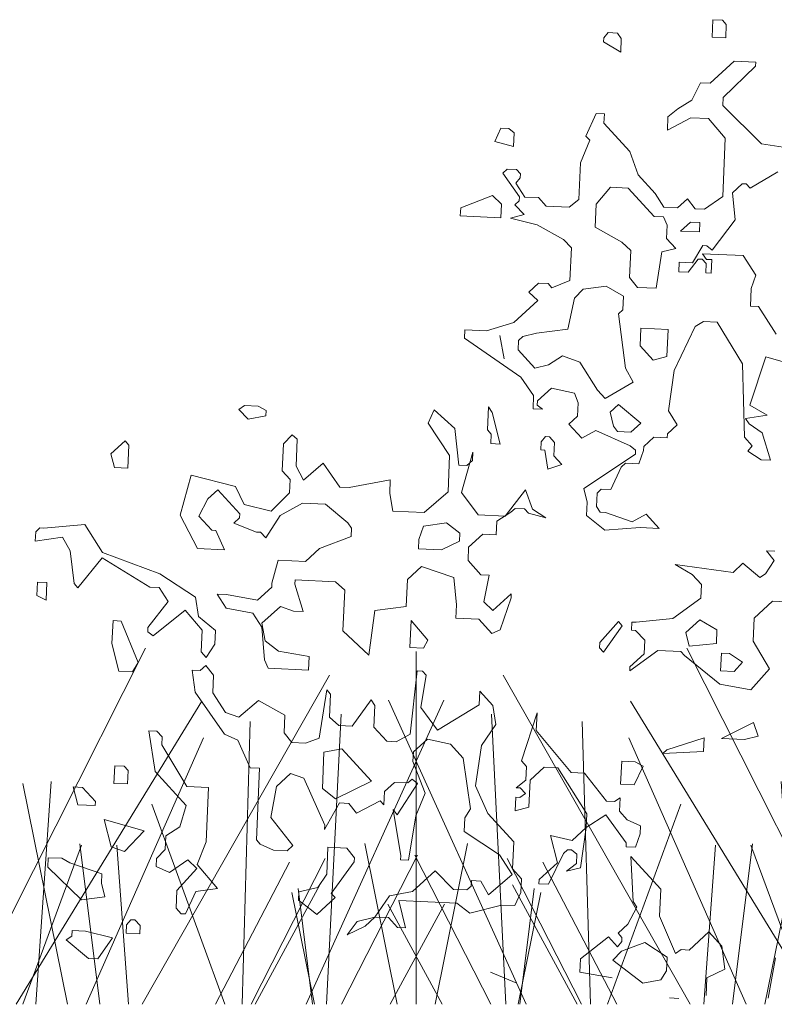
# Model space of a CAD drawing. Header units: metres. Extents: x 199581 to 207779, y 462378 to 466293.
# Tile 58 of 134: x 207409.114 to 207409.76, y 465967.745 to 465968.587. Entities that reach past the tile are written whole.
import ezdxf

# ---------------------------------------------------------------- set-up
doc = ezdxf.new("R2010")
doc.units = ezdxf.units.M
doc.layers.get('0').update_dxf_attribs({"lineweight": 25})
doc.layers.add('V-WE-GR-BOOM-SD', color=10, linetype='Continuous', lineweight=18)

# ---------------------------------------------------------------- blocks, each defined once
blk = doc.blocks.new('wadi bodem')
at = {"flags": 128}
for points in [[(215434.1982, 542696.2191), (215433.8423, 542696.9244)], [(215433.3063, 542696.2191), (215433.3063, 542696.9174)], [(215433.8489, 542696.2191), (215433.4782, 542696.8705)], [(215433.524, 542696.2191), (215433.2514, 542696.821)], [(215434.0987, 542696.2191), (215433.731, 542696.8191)], [(215433.4836, 542696.2191), (215433.4552, 542696.7934)], [(215433.6512, 542696.2191), (215433.6353, 542696.779)], [(215433.9601, 542696.2191), (215433.7273, 542696.7466)], [(215433.997, 542696.2191), (215434.0857, 542696.6565)], [(215434.0598, 542696.2191), (215434.0293, 542696.66)], [(215433.6854, 542696.2191), (215433.8302, 542696.6153)], [(215433.3437, 542696.2191), (215433.4081, 542696.5372)], [(215433.8763, 542696.2191), (215433.8989, 542696.5339)], [(215433.9329, 542696.2191), (215433.9723, 542696.5367)], [(215434.0857, 542696.2191), (215433.9691, 542696.5339)], [(215433.454, 542696.2191), (215433.3036, 542696.5144)], [(215433.6334, 542696.2191), (215433.4866, 542696.5074)], [(215433.7036, 542696.2191), (215433.5572, 542696.5007)], [(215433.6254, 542696.2191), (215433.4968, 542696.4556)], [(215433.5079, 542696.2191), (215433.5528, 542696.4407)], [(215433.5114, 542696.2191), (215433.5399, 542696.4481)], [(215433.3579, 542696.2191), (215433.2501, 542696.4173)]]:
    blk.add_lwpolyline(points, dxfattribs=at)
blk = doc.blocks.new('struik2')
for p, q in [((215453.1584, 542677.8122), (215453.1582, 542677.7589)), ((215453.1871, 542677.8121), (215453.1584, 542677.8122)), ((215453.1994, 542677.7998), (215453.1871, 542677.8121)), ((215453.1992, 542677.7588), (215453.1994, 542677.7998)), ((215452.8423, 542677.7599), (215452.83, 542677.7435)), ((215452.871, 542677.7598), (215452.8423, 542677.7599)), ((215452.8833, 542677.7434), (215452.871, 542677.7598)), ((215453.1582, 542677.7589), (215453.1992, 542677.7588)), ((215452.83, 542677.7435), (215452.8299, 542677.7312)), ((215452.8299, 542677.7312), (215452.8832, 542677.7023)), ((215452.8832, 542677.7023), (215452.8833, 542677.7434)), ((215453.2277, 542677.6889), (215453.1578, 542677.6194)), ((215453.2934, 542677.6887), (215453.2277, 542677.6889)), ((215453.2933, 542677.6764), (215453.2934, 542677.6887)), ((215453.1986, 542677.5783), (215453.2933, 542677.6764)), ((215453.129, 542677.6195), (215453.1043, 542677.5663)), ((215453.1578, 542677.6194), (215453.129, 542677.6195)), ((215453.1043, 542677.5663), (215453.0631, 542677.5377)), ((215453.1986, 542677.5536), (215453.1986, 542677.5783)), ((215453.0631, 542677.5377), (215453.0343, 542677.5131)), ((215453.3213, 542677.4425), (215453.1986, 542677.5536)), ((215452.8169, 542677.5138), (215452.788, 542677.4442)), ((215452.8415, 542677.5138), (215452.8169, 542677.5138)), ((215452.8414, 542677.485), (215452.8415, 542677.5138)), ((215453.0343, 542677.5131), (215453.0342, 542677.4721)), ((215453.0342, 542677.4721), (215453.1041, 542677.5129)), ((215453.1041, 542677.5129), (215453.1574, 542677.5127)), ((215453.1574, 542677.5127), (215453.2106, 542677.4551)), ((215452.9232, 542677.4027), (215452.8414, 542677.485)), ((215452.5296, 542677.4573), (215452.513, 542677.4164)), ((215452.5542, 542677.4573), (215452.5296, 542677.4573)), ((215452.5705, 542677.4449), (215452.5542, 542677.4573)), ((215453.2106, 542677.4551), (215453.21, 542677.2787)), ((215452.5704, 542677.4039), (215452.5705, 542677.4449)), ((215452.8002, 542677.4319), (215452.7754, 542677.3622)), ((215452.788, 542677.4442), (215452.8002, 542677.4319)), ((215453.432, 542677.4298), (215453.3213, 542677.4425)), ((215452.513, 542677.4164), (215452.5704, 542677.4039)), ((215452.9517, 542677.3329), (215452.9232, 542677.4027)), ((215452.7754, 542677.3622), (215452.775, 542677.2514)), ((215453.3743, 542677.3603), (215453.2921, 542677.3072)), ((215452.5538, 542677.3342), (215452.5414, 542677.3219)), ((215452.5825, 542677.3341), (215452.5538, 542677.3342)), ((215452.5948, 542677.3217), (215452.5825, 542677.3341)), ((215453.0049, 542677.2794), (215452.9517, 542677.3329)), ((215452.5414, 542677.3219), (215452.5945, 542677.252)), ((215452.5824, 542677.2931), (215452.5947, 542677.3094)), ((215452.5947, 542677.3094), (215452.5948, 542677.3217)), ((215453.2676, 542677.3196), (215453.2387, 542677.291)), ((215453.2799, 542677.3195), (215453.2676, 542677.3196)), ((215453.2921, 542677.3072), (215453.2799, 542677.3195)), ((215452.6109, 542677.252), (215452.5824, 542677.2931)), ((215452.8695, 542677.2921), (215452.8283, 542677.2389)), ((215452.9229, 542677.292), (215452.8695, 542677.2921)), ((215453.0046, 542677.2097), (215452.9229, 542677.292)), ((215453.0335, 542677.2383), (215453.0049, 542677.2794)), ((215453.21, 542677.2787), (215453.1565, 542677.2379)), ((215453.2387, 542677.291), (215453.2508, 542677.2089)), ((215452.5125, 542677.2523), (215452.418, 542677.2115)), ((215452.5411, 542677.2276), (215452.5125, 542677.2523)), ((215452.5945, 542677.2397), (215452.5821, 542677.2274)), ((215452.5945, 542677.252), (215452.5945, 542677.2397)), ((215452.652, 542677.2518), (215452.6109, 542677.252)), ((215452.6765, 542677.2271), (215452.652, 542677.2518)), ((215452.775, 542677.2514), (215452.7462, 542677.2269)), ((215452.8283, 542677.2389), (215452.8281, 542677.1692)), ((215453.0745, 542677.2382), (215453.0335, 542677.2383)), ((215453.1033, 542677.2668), (215453.0745, 542677.2382)), ((215453.1278, 542677.238), (215453.1033, 542677.2668)), ((215453.1565, 542677.2379), (215453.1278, 542677.238)), ((215452.418, 542677.2115), (215452.4179, 542677.1869)), ((215452.541, 542677.1865), (215452.5411, 542677.2276)), ((215452.5821, 542677.2274), (215452.6108, 542677.1986)), ((215452.7462, 542677.2269), (215452.6765, 542677.2271)), ((215453.0334, 542677.2096), (215453.0046, 542677.2097)), ((215453.0456, 542677.1849), (215453.0334, 542677.2096)), ((215453.2508, 542677.2089), (215453.1848, 542677.1147)), ((215452.4179, 542677.1869), (215452.541, 542677.1865)), ((215452.6108, 542677.1986), (215452.5697, 542677.1864)), ((215452.5697, 542677.1864), (215452.6517, 542677.1698)), ((215453.0455, 542677.1439), (215453.0456, 542677.1849)), ((215453.1154, 542677.197), (215453.0866, 542677.1684)), ((215453.1441, 542677.1969), (215453.1154, 542677.197)), ((215453.144, 542677.1682), (215453.1441, 542677.1969)), ((215452.6517, 542677.1698), (215452.7336, 542677.1285)), ((215452.8281, 542677.1692), (215452.91, 542677.1279)), ((215453.0866, 542677.1684), (215453.144, 542677.1682)), ((215452.7336, 542677.1285), (215452.7582, 542677.1038)), ((215452.91, 542677.1279), (215452.9387, 542677.1032)), ((215453.0741, 542677.1151), (215453.0455, 542677.1439)), ((215453.1562, 542677.1271), (215453.1273, 542677.0739)), ((215453.1685, 542677.1271), (215453.1562, 542677.1271)), ((215453.1848, 542677.1147), (215453.1685, 542677.1271)), ((215452.7582, 542677.1038), (215452.7578, 542677.0053)), ((215452.9387, 542677.1032), (215452.9384, 542677.0212)), ((215453.0204, 542676.9922), (215453.033, 542677.1029)), ((215453.033, 542677.1029), (215453.0741, 542677.1151)), ((215453.1683, 542677.0861), (215453.1561, 542677.1025)), ((215453.1561, 542677.1025), (215453.2792, 542677.1021)), ((215453.2792, 542677.1021), (215453.32, 542677.0445)), ((215453.0863, 542677.074), (215453.0862, 542677.0453)), ((215453.1273, 542677.0739), (215453.0863, 542677.074)), ((215453.1149, 542677.0452), (215453.1437, 542677.0861)), ((215453.1437, 542677.0861), (215453.156, 542677.0861)), ((215453.156, 542677.0861), (215453.1683, 542677.0738)), ((215453.1683, 542677.0738), (215453.1682, 542677.045)), ((215453.1848, 542677.086), (215453.1683, 542677.0861)), ((215453.1846, 542677.045), (215453.1848, 542677.086)), ((215453.0862, 542677.0453), (215453.1149, 542677.0452)), ((215453.1682, 542677.045), (215453.1846, 542677.045)), ((215453.32, 542677.0445), (215453.3076, 542677.0036)), ((215452.7578, 542677.0053), (215452.7044, 542676.9809)), ((215452.9384, 542677.0212), (215452.9629, 542676.9924)), ((215453.3076, 542677.0036), (215453.3074, 542676.9502)), ((215452.6634, 542676.9933), (215452.6346, 542676.9647)), ((215452.6922, 542676.9932), (215452.6634, 542676.9933)), ((215452.7044, 542676.9809), (215452.6922, 542676.9932)), ((215452.7988, 542676.9806), (215452.7741, 542676.9519)), ((215452.8686, 542676.9927), (215452.7988, 542676.9806)), ((215452.9218, 542676.9638), (215452.8686, 542676.9927)), ((215452.9629, 542676.9924), (215453.0204, 542676.9922)), ((215452.6633, 542676.94), (215452.5933, 542676.8705)), ((215452.6346, 542676.9647), (215452.6633, 542676.94)), ((215452.7741, 542676.9519), (215452.7574, 542676.8576)), ((215452.9217, 542676.9228), (215452.9218, 542676.9638)), ((215453.3074, 542676.9502), (215453.332, 542676.9502)), ((215453.332, 542676.9502), (215453.3892, 542676.8679)), ((215452.9093, 542676.9105), (215452.9217, 542676.9228)), ((215452.9375, 542676.7463), (215452.9093, 542676.9105)), ((215453.0852, 542676.7458), (215453.1431, 542676.881)), ((215453.1431, 542676.881), (215453.1677, 542676.8973)), ((215453.1677, 542676.8973), (215453.2088, 542676.8972)), ((215453.2088, 542676.8972), (215453.2904, 542676.7739)), ((215452.5933, 542676.8705), (215452.5112, 542676.842)), ((215452.7574, 542676.8576), (215452.663, 542676.8415)), ((215452.9789, 542676.8692), (215452.9788, 542676.8159)), ((215453.061, 542676.869), (215452.9789, 542676.8692)), ((215453.0607, 542676.7869), (215453.061, 542676.869)), ((215452.4455, 542676.8422), (215452.4454, 542676.8176)), ((215452.5112, 542676.842), (215452.4455, 542676.8422)), ((215452.5683, 542676.7598), (215452.5522, 542676.8296)), ((215452.5522, 542676.8296), (215452.5683, 542676.7598)), ((215452.6219, 542676.8294), (215452.6095, 542676.8171)), ((215452.663, 542676.8415), (215452.6219, 542676.8294)), ((215452.4454, 542676.8176), (215452.6215, 542676.7063)), ((215452.6095, 542676.8171), (215452.6095, 542676.7884)), ((215452.9788, 542676.8159), (215453.0197, 542676.7748)), ((215453.3187, 542676.6507), (215453.3602, 542676.7983)), ((215453.3602, 542676.7983), (215453.4135, 542676.7858)), ((215452.6095, 542676.7884), (215452.6626, 542676.7349)), ((215452.7037, 542676.7471), (215452.7448, 542676.7756)), ((215452.7448, 542676.7756), (215452.7981, 542676.7591)), ((215453.0197, 542676.7748), (215453.0607, 542676.7869)), ((215453.2904, 542676.7739), (215453.3061, 542676.5523)), ((215452.6626, 542676.7349), (215452.7037, 542676.7471)), ((215452.7981, 542676.7591), (215452.8552, 542676.6768)), ((215452.962, 542676.7052), (215452.9375, 542676.7463)), ((215453.0725, 542676.6228), (215453.0852, 542676.7458)), ((215452.6215, 542676.7063), (215452.6623, 542676.6528)), ((215452.8798, 542676.6521), (215452.962, 542676.7052)), ((215452.6746, 542676.6364), (215452.7158, 542676.6773)), ((215452.7158, 542676.6773), (215452.7855, 542676.6647)), ((215452.8552, 542676.6768), (215452.8798, 542676.6521)), ((215452.6623, 542676.6528), (215452.6622, 542676.6118)), ((215452.7855, 542676.6647), (215452.7977, 542676.636)), ((215453.372, 542676.6218), (215453.3187, 542676.6507)), ((215452.5268, 542676.6122), (215452.5266, 542676.5425)), ((215452.5391, 542676.5958), (215452.5268, 542676.6122)), ((215452.6622, 542676.6118), (215452.6909, 542676.6117)), ((215452.6746, 542676.6241), (215452.6746, 542676.6364)), ((215452.6909, 542676.6117), (215452.6746, 542676.6241)), ((215452.7977, 542676.636), (215452.7975, 542676.595)), ((215452.9207, 542676.6356), (215452.8961, 542676.6111)), ((215452.9903, 542676.582), (215452.9207, 542676.6356)), ((215453.1011, 542676.5817), (215453.0725, 542676.6228)), ((215453.3063, 542676.6097), (215453.372, 542676.6218)), ((215451.7883, 542676.5859), (215451.7719, 542676.5736)), ((215451.8293, 542676.5858), (215451.7883, 542676.5859)), ((215451.8539, 542676.5734), (215451.8293, 542676.5858)), ((215452.3627, 542676.5964), (215452.3461, 542676.5554)), ((215452.4282, 542676.5428), (215452.3627, 542676.5964)), ((215452.5675, 542676.5013), (215452.5391, 542676.5958)), ((215452.7975, 542676.595), (215452.7728, 542676.5704)), ((215452.8961, 542676.6111), (215452.9082, 542676.57)), ((215452.9615, 542676.5534), (215452.9903, 542676.582)), ((215453.3185, 542676.5933), (215453.3063, 542676.6097)), ((215453.3595, 542676.5685), (215453.3185, 542676.5933)), ((215451.7719, 542676.5736), (215451.8005, 542676.5448)), ((215451.8005, 542676.5448), (215451.8539, 542676.557)), ((215451.8539, 542676.557), (215451.8539, 542676.5734)), ((215452.3461, 542676.5554), (215452.4156, 542676.4608)), ((215452.7728, 542676.5704), (215452.8137, 542676.5293)), ((215452.8137, 542676.5293), (215452.8548, 542676.5538)), ((215452.8548, 542676.5538), (215452.9614, 542676.5124)), ((215452.9082, 542676.57), (215452.9205, 542676.5535)), ((215452.9205, 542676.5535), (215452.9615, 542676.5534)), ((215453.0722, 542676.5407), (215453.0723, 542676.5531)), ((215453.0723, 542676.5531), (215453.1011, 542676.5817)), ((215453.3061, 542676.5523), (215453.3306, 542676.5276)), ((215453.3879, 542676.4864), (215453.3595, 542676.5685)), ((215452.4442, 542676.432), (215452.4282, 542676.5428)), ((215452.5266, 542676.5425), (215452.5389, 542676.5302)), ((215452.5389, 542676.5302), (215452.5388, 542676.5014)), ((215452.703, 542676.5296), (215452.6906, 542676.5133)), ((215452.7153, 542676.5296), (215452.703, 542676.5296)), ((215452.7316, 542676.5131), (215452.7153, 542676.5296)), ((215453.0024, 542676.5123), (215453.0312, 542676.5409)), ((215453.0312, 542676.5409), (215453.0722, 542676.5407)), ((215453.3306, 542676.5276), (215453.3183, 542676.5112)), ((215451.9357, 542676.5034), (215451.911, 542676.4747)), ((215451.9521, 542676.491), (215451.9357, 542676.5034)), ((215452.5388, 542676.5014), (215452.5675, 542676.5013)), ((215452.6906, 542676.5133), (215452.6905, 542676.4886)), ((215452.7315, 542676.4721), (215452.7316, 542676.5131)), ((215452.9614, 542676.5124), (215452.9777, 542676.5)), ((215452.9777, 542676.5), (215452.9777, 542676.4877)), ((215452.9899, 542676.459), (215453.0024, 542676.4999)), ((215453.0024, 542676.4999), (215453.0024, 542676.5123)), ((215453.3183, 542676.5112), (215453.3592, 542676.4865)), ((215451.431, 542676.464), (215451.3899, 542676.4231)), ((215451.4433, 542676.4516), (215451.431, 542676.464)), ((215451.911, 542676.4747), (215451.9108, 542676.3927)), ((215451.9518, 542676.409), (215451.9521, 542676.491)), ((215452.4563, 542676.3499), (215452.4854, 542676.4729)), ((215452.4854, 542676.4729), (215452.4853, 542676.4483)), ((215452.6905, 542676.4886), (215452.7028, 542676.4886)), ((215452.7028, 542676.4886), (215452.715, 542676.4311)), ((215452.756, 542676.4474), (215452.7315, 542676.4721)), ((215452.9777, 542676.4877), (215452.8256, 542676.3774)), ((215453.3592, 542676.4865), (215453.3879, 542676.4864)), ((215451.443, 542676.3819), (215451.4433, 542676.4516)), ((215452.4156, 542676.4608), (215452.4152, 542676.35)), ((215452.4853, 542676.4483), (215452.4688, 542676.4319)), ((215452.715, 542676.4311), (215452.756, 542676.4474)), ((215452.9076, 542676.3772), (215452.9365, 542676.4468)), ((215452.9365, 542676.4468), (215452.9489, 542676.4591)), ((215452.9489, 542676.4591), (215452.9899, 542676.459)), ((215451.3899, 542676.4231), (215451.402, 542676.382)), ((215451.9763, 542676.3679), (215451.9518, 542676.409)), ((215452.0339, 542676.421), (215451.9763, 542676.3679)), ((215452.087, 542676.3511), (215452.0339, 542676.421)), ((215452.4688, 542676.4319), (215452.4442, 542676.432)), ((215451.402, 542676.382), (215451.443, 542676.3819)), ((215451.9108, 542676.3927), (215451.9353, 542676.368)), ((215452.2389, 542676.3793), (215452.1158, 542676.351)), ((215452.2388, 542676.3383), (215452.2389, 542676.3793)), ((215452.8256, 542676.3774), (215452.8377, 542676.3364)), ((215452.8665, 542676.365), (215452.8789, 542676.3773)), ((215452.8789, 542676.3773), (215452.9076, 542676.3772)), ((215451.6358, 542676.369), (215451.6067, 542676.246)), ((215451.7711, 542676.3398), (215451.6358, 542676.369)), ((215451.9353, 542676.368), (215451.9352, 542676.327)), ((215452.1158, 542676.351), (215452.087, 542676.3511)), ((215452.4152, 542676.35), (215452.3453, 542676.2846)), ((215452.5094, 542676.2841), (215452.4563, 542676.3499)), ((215452.6491, 542676.3657), (215452.5914, 542676.2838)), ((215452.6735, 542676.3082), (215452.6491, 542676.3657)), ((215452.8664, 542676.324), (215452.8665, 542676.365)), ((215451.6889, 542676.299), (215451.7177, 542676.3277)), ((215451.7177, 542676.3277), (215451.7873, 542676.2577)), ((215451.7997, 542676.2864), (215451.7711, 542676.3398)), ((215451.9352, 542676.327), (215451.8817, 542676.2697)), ((215452.2509, 542676.2849), (215452.2388, 542676.3383)), ((215452.8377, 542676.3364), (215452.8376, 542676.2954)), ((215452.8787, 542676.3075), (215452.8664, 542676.324)), ((215451.6641, 542676.2458), (215451.6889, 542676.299)), ((215451.8817, 542676.2697), (215451.7997, 542676.2864)), ((215451.9103, 542676.2573), (215451.9761, 542676.2981)), ((215451.9761, 542676.2981), (215452.0458, 542676.2979)), ((215452.0458, 542676.2979), (215452.1154, 542676.2443)), ((215452.3453, 542676.2846), (215452.2509, 542676.2849)), ((215452.5914, 542676.2838), (215452.5094, 542676.2841)), ((215452.5668, 542676.2675), (215452.6079, 542676.2961)), ((215452.6079, 542676.2961), (215452.6202, 542676.3084)), ((215452.6202, 542676.3084), (215452.6489, 542676.3083)), ((215452.6489, 542676.3083), (215452.6612, 542676.2959)), ((215452.6612, 542676.2959), (215452.7145, 542676.2834)), ((215452.7145, 542676.2834), (215452.6735, 542676.3082)), ((215452.8376, 542676.2954), (215452.8949, 542676.2541)), ((215452.8951, 542676.3075), (215452.8787, 542676.3075)), ((215452.977, 542676.2826), (215452.8951, 542676.3075)), ((215453.0181, 542676.3071), (215452.977, 542676.2826)), ((215453.059, 542676.2659), (215453.0181, 542676.3071)), ((215451.7873, 542676.2577), (215451.7872, 542676.2454)), ((215451.8691, 542676.1877), (215451.9103, 542676.2573)), ((215452.4149, 542676.2557), (215452.3451, 542676.2436)), ((215452.4559, 542676.2268), (215452.4149, 542676.2557)), ((215452.5666, 542676.2265), (215452.5668, 542676.2675)), ((215452.8949, 542676.2541), (215453.0016, 542676.2661)), ((215453.0016, 542676.2661), (215453.059, 542676.2659)), ((215451.6067, 542676.246), (215451.6638, 542676.1473)), ((215451.705, 542676.2046), (215451.6641, 542676.2458)), ((215451.7872, 542676.2454), (215451.7708, 542676.229)), ((215451.7708, 542676.229), (215451.8404, 542676.2042)), ((215452.1154, 542676.2443), (215452.1277, 542676.2279)), ((215452.1277, 542676.2279), (215452.1276, 542676.2033)), ((215452.3451, 542676.2436), (215452.3327, 542676.2026)), ((215452.4558, 542676.2022), (215452.4559, 542676.2268)), ((215452.4844, 542676.1857), (215452.5256, 542676.2266)), ((215452.5256, 542676.2266), (215452.5666, 542676.2265)), ((215451.3194, 542676.2059), (215451.1963, 542676.1899)), ((215451.3766, 542676.1236), (215451.3194, 542676.2059)), ((215451.7173, 542676.2046), (215451.705, 542676.2046)), ((215451.7459, 542676.1471), (215451.7173, 542676.2046)), ((215451.8404, 542676.2042), (215451.8527, 542676.2042)), ((215451.8527, 542676.2042), (215451.8691, 542676.1877)), ((215452.1276, 542676.2033), (215452.0331, 542676.1626)), ((215452.3327, 542676.2026), (215452.3326, 542676.1739)), ((215452.4024, 542676.1737), (215452.4558, 542676.2022)), ((215453.4117, 542676.2115), (215453.3871, 542676.2115)), ((215453.3871, 542676.2115), (215453.4116, 542676.1827)), ((215451.1716, 542676.1776), (215451.1715, 542676.1489)), ((215451.1715, 542676.1489), (215451.2536, 542676.1651)), ((215451.184, 542676.1899), (215451.1716, 542676.1776)), ((215451.1963, 542676.1899), (215451.184, 542676.1899)), ((215451.2536, 542676.1651), (215451.2781, 542676.124)), ((215452.3326, 542676.1739), (215452.4024, 542676.1737)), ((215452.4843, 542676.1447), (215452.4844, 542676.1857)), ((215453.3172, 542676.1707), (215453.2884, 542676.1421)), ((215453.3704, 542676.1295), (215453.3172, 542676.1707)), ((215453.4116, 542676.1827), (215453.3868, 542676.1418)), ((215451.6638, 542676.1473), (215451.7459, 542676.1471)), ((215452.0331, 542676.1626), (215451.9919, 542676.1217)), ((215452.5252, 542676.1035), (215452.4843, 542676.1447)), ((215453.2884, 542676.1421), (215453.112, 542676.1591)), ((215453.112, 542676.1591), (215453.1653, 542676.1302)), ((215453.3868, 542676.1418), (215453.3704, 542676.1295)), ((215451.2781, 542676.124), (215451.2942, 542676.0255)), ((215451.3065, 542676.0131), (215451.3765, 542676.1072)), ((215451.3765, 542676.1072), (215451.5239, 542676.0247)), ((215451.5528, 542676.0656), (215451.3766, 542676.1236)), ((215451.9099, 542676.1219), (215451.8933, 542676.0522)), ((215451.9919, 542676.1217), (215451.9099, 542676.1219)), ((215452.3036, 542676.0796), (215452.3447, 542676.1205)), ((215452.3447, 542676.1205), (215452.4431, 542676.0915)), ((215453.1653, 542676.1302), (215453.1939, 542676.1014)), ((215452.3033, 542675.9976), (215452.3036, 542676.0796)), ((215452.4431, 542676.0915), (215452.4552, 542676.0094)), ((215452.5498, 542676.1035), (215452.5252, 542676.1035)), ((215452.5372, 542676.0215), (215452.5498, 542676.1035)), ((215453.1939, 542676.1014), (215453.1938, 542676.0604)), ((215451.6634, 542675.9997), (215451.5528, 542676.0656)), ((215451.8933, 542676.0522), (215451.8932, 542676.0399)), ((215451.963, 542676.052), (215451.963, 542676.0643)), ((215451.963, 542676.0643), (215452.0861, 542676.0639)), ((215451.9915, 542675.9699), (215451.963, 542676.052)), ((215452.0861, 542676.0639), (215452.1147, 542676.0392)), ((215452.6194, 542676.0499), (215452.5659, 542675.9967)), ((215452.6193, 542676.0376), (215452.6194, 542676.0499)), ((215453.1938, 542676.0604), (215453.1115, 542675.995)), ((215453.3577, 542676.0065), (215453.4112, 542676.0597)), ((215453.4112, 542676.0597), (215453.4522, 542676.0595)), ((215451.1834, 542676.0258), (215451.1833, 542675.9848)), ((215451.2122, 542676.0257), (215451.1834, 542676.0258)), ((215451.212, 542675.9724), (215451.2122, 542676.0257)), ((215451.2942, 542676.0255), (215451.3065, 542676.0131)), ((215451.5239, 542676.0247), (215451.5527, 542676.0246)), ((215451.5527, 542676.0246), (215451.5813, 542675.9835)), ((215451.8932, 542676.0399), (215451.8521, 542675.999)), ((215452.1147, 542676.0392), (215452.1144, 542675.9162)), ((215452.5659, 542675.9967), (215452.5372, 542676.0215)), ((215452.5903, 542675.9392), (215452.6193, 542676.0376)), ((215451.6755, 542675.9422), (215451.6634, 542675.9997)), ((215451.7577, 542676.0117), (215451.729, 542676.0117)), ((215451.729, 542676.0117), (215451.7576, 542675.9706)), ((215451.8521, 542675.999), (215451.7577, 542676.0117)), ((215452.2089, 542675.9815), (215452.3033, 542675.9976)), ((215452.4552, 542676.0094), (215452.455, 542675.9684)), ((215453.1115, 542675.995), (215453.0007, 542675.9789)), ((215453.1935, 542675.9947), (215453.1524, 542675.9538)), ((215453.2468, 542675.9658), (215453.1935, 542675.9947)), ((215453.3575, 542675.9368), (215453.3577, 542676.0065)), ((215451.1833, 542675.9848), (215451.212, 542675.9724)), ((215451.5813, 542675.9835), (215451.5236, 542675.9016)), ((215451.5399, 542675.877), (215451.6345, 542675.9587)), ((215451.6345, 542675.9587), (215451.6876, 542675.9011)), ((215451.7576, 542675.9706), (215451.8396, 542675.9581)), ((215451.8396, 542675.9581), (215451.8682, 542675.9169)), ((215451.8682, 542675.9293), (215451.9218, 542675.9824)), ((215451.9218, 542675.9824), (215451.9627, 542675.97)), ((215451.9627, 542675.97), (215451.9915, 542675.9699)), ((215452.1962, 542675.8461), (215452.2089, 542675.9815)), ((215452.3196, 542675.9565), (215452.3193, 542675.8745)), ((215452.3728, 542675.8989), (215452.3196, 542675.9565)), ((215452.455, 542675.9684), (215452.5248, 542675.9682)), ((215452.5248, 542675.9682), (215452.5657, 542675.927)), ((215452.9474, 542675.9791), (215452.8938, 542675.9136)), ((215452.906, 542675.8849), (215452.9596, 542675.9668)), ((215452.9596, 542675.9668), (215452.9474, 542675.9791)), ((215452.9884, 542675.979), (215452.9883, 542675.9544)), ((215453.0007, 542675.9789), (215452.9884, 542675.979)), ((215453.2467, 542675.9248), (215453.2468, 542675.9658)), ((215451.7287, 542675.901), (215451.6755, 542675.9422)), ((215451.8804, 542675.8759), (215451.8682, 542675.9293)), ((215452.5657, 542675.927), (215452.5903, 542675.9392)), ((215452.9883, 542675.9544), (215453.0006, 542675.9543)), ((215453.0006, 542675.9543), (215453.0292, 542675.9255)), ((215453.1524, 542675.9538), (215453.1646, 542675.9128)), ((215453.4105, 542675.8545), (215453.3575, 542675.9368)), ((215451.4169, 542675.9184), (215451.4167, 542675.8487)), ((215451.4416, 542675.9183), (215451.4169, 542675.9184)), ((215451.4986, 542675.7951), (215451.4416, 542675.9183)), ((215451.5236, 542675.9016), (215451.5235, 542675.8893)), ((215451.6876, 542675.9011), (215451.6874, 542675.8355)), ((215451.7285, 542675.86), (215451.7287, 542675.901)), ((215451.8682, 542675.9169), (215451.8802, 542675.8184)), ((215452.1144, 542675.9162), (215452.1962, 542675.8461)), ((215452.3604, 542675.8743), (215452.3728, 542675.8989)), ((215452.8938, 542675.9136), (215452.8938, 542675.8972)), ((215452.8938, 542675.8972), (215452.906, 542675.8849)), ((215452.9879, 542675.8313), (215453.0702, 542675.8967)), ((215453.0292, 542675.9255), (215453.0291, 542675.8845)), ((215453.0702, 542675.8967), (215453.1399, 542675.8964)), ((215453.1399, 542675.8964), (215453.1522, 542675.8841)), ((215453.1646, 542675.9128), (215453.2467, 542675.9248)), ((215453.263, 542675.896), (215453.2628, 542675.8427)), ((215453.2876, 542675.896), (215453.263, 542675.896)), ((215453.3285, 542675.8712), (215453.2876, 542675.896)), ((215451.5235, 542675.8893), (215451.5399, 542675.877)), ((215451.9213, 542675.847), (215451.8804, 542675.8759)), ((215452.3193, 542675.8745), (215452.3604, 542675.8743)), ((215453.0291, 542675.8845), (215452.9879, 542675.8436)), ((215453.1522, 542675.8841), (215453.2627, 542675.8017)), ((215453.3038, 542675.8426), (215453.3285, 542675.8712)), ((215451.4167, 542675.8487), (215451.4411, 542675.7665)), ((215451.7038, 542675.819), (215451.7285, 542675.86)), ((215452.0156, 542675.8344), (215451.9213, 542675.847)), ((215452.9879, 542675.8436), (215452.9879, 542675.8313)), ((215453.2628, 542675.8427), (215453.3038, 542675.8426)), ((215453.357, 542675.7891), (215453.4105, 542675.8545)), ((215451.6874, 542675.8355), (215451.7038, 542675.819)), ((215451.8802, 542675.8184), (215451.8924, 542675.7938)), ((215452.0155, 542675.7934), (215452.0156, 542675.8344)), ((215451.4821, 542675.7664), (215451.4986, 542675.7951)), ((215451.6873, 542675.778), (215451.6626, 542675.7781)), ((215451.6626, 542675.7781), (215451.6747, 542675.7124)), ((215451.7037, 542675.7944), (215451.6873, 542675.778)), ((215451.7282, 542675.7656), (215451.7037, 542675.7944)), ((215451.8924, 542675.7938), (215452.0155, 542675.7934)), ((215452.3437, 542675.8046), (215452.3308, 542675.6119)), ((215452.3601, 542675.8046), (215452.3437, 542675.8046)), ((215452.3598, 542675.6938), (215452.3724, 542675.7922)), ((215452.3724, 542675.7922), (215452.3601, 542675.8046)), ((215453.2627, 542675.8017), (215453.357, 542675.7891)), ((215451.4411, 542675.7665), (215451.4821, 542675.7664)), ((215451.7281, 542675.7123), (215451.7282, 542675.7656)), ((215452.5364, 542675.7507), (215452.5362, 542675.7097)), ((215452.5773, 542675.7095), (215452.5364, 542675.7507)), ((215452.0727, 542675.7358), (215452.0559, 542675.5881)), ((215452.085, 542675.7234), (215452.0727, 542675.7358)), ((215452.0848, 542675.6537), (215452.085, 542675.7234)), ((215451.6747, 542675.7124), (215451.7687, 542675.5891)), ((215451.7689, 542675.6547), (215451.7281, 542675.7123)), ((215451.8675, 542675.6954), (215451.8099, 542675.6423)), ((215451.9494, 542675.6541), (215451.8675, 542675.6954)), ((215452.208, 542675.7107), (215452.1545, 542675.6289)), ((215452.2203, 542675.6943), (215452.208, 542675.7107)), ((215452.2201, 542675.6286), (215452.2203, 542675.6943)), ((215452.4129, 542675.628), (215452.3598, 542675.6938)), ((215452.5362, 542675.7097), (215452.4129, 542675.628)), ((215452.5894, 542675.6521), (215452.5773, 542675.7095)), ((215452.7126, 542675.6927), (215452.6711, 542675.5451)), ((215452.7124, 542675.6394), (215452.7126, 542675.6927)), ((215453.369, 542675.6906), (215453.2744, 542675.6376)), ((215453.3853, 542675.6495), (215453.369, 542675.6906)), ((215451.8099, 542675.6423), (215451.7689, 542675.6547)), ((215451.9492, 542675.6008), (215451.9494, 542675.6541)), ((215452.1134, 542675.629), (215452.0848, 542675.6537)), ((215452.1545, 542675.6289), (215452.1134, 542675.629)), ((215452.261, 542675.5875), (215452.2201, 542675.6286)), ((215452.5482, 542675.5866), (215452.5894, 542675.6521)), ((215452.8228, 542675.5159), (215452.7124, 542675.6394)), ((215453.2211, 542675.6377), (215453.1102, 542675.5971)), ((215453.221, 542675.5967), (215453.2211, 542675.6377)), ((215453.2744, 542675.6376), (215453.3442, 542675.6373)), ((215453.3442, 542675.6373), (215453.3853, 542675.6495)), ((215451.9738, 542675.572), (215451.9492, 542675.6008)), ((215452.3308, 542675.6119), (215452.2897, 542675.5874)), ((215452.3429, 542675.5585), (215452.3841, 542675.5994)), ((215452.3841, 542675.5994), (215452.4538, 542675.5869)), ((215451.5636, 542675.5897), (215451.539, 542675.5898)), ((215451.539, 542675.5898), (215451.5632, 542675.4667)), ((215451.5799, 542675.5733), (215451.5636, 542675.5897)), ((215451.5799, 542675.5487), (215451.5799, 542675.5733)), ((215451.7687, 542675.5891), (215451.8097, 542675.5725)), ((215451.8097, 542675.5725), (215451.8504, 542675.4903)), ((215452.0148, 542675.5719), (215451.9738, 542675.572)), ((215452.0559, 542675.5881), (215452.0148, 542675.5719)), ((215452.2897, 542675.5874), (215452.261, 542675.5875)), ((215452.4538, 542675.5869), (215452.4947, 542675.5457)), ((215452.5354, 542675.4635), (215452.5482, 542675.5866)), ((215453.1102, 542675.5971), (215453.0979, 542675.5848)), ((215453.0979, 542675.5848), (215453.221, 542675.5967)), ((215451.6615, 542675.4253), (215451.5799, 542675.5487)), ((215452.0721, 542675.5471), (215452.0718, 542675.4363)), ((215452.1255, 542675.5592), (215452.0721, 542675.5471)), ((215452.2196, 542675.4645), (215452.1255, 542675.5592)), ((215452.3428, 542675.5298), (215452.3429, 542675.5585)), ((215452.4947, 542675.5457), (215452.5229, 542675.3938)), ((215452.6711, 542675.5451), (215452.6874, 542675.5287)), ((215452.9747, 542675.5565), (215452.9745, 542675.4867)), ((215453.0157, 542675.5563), (215452.9747, 542675.5565)), ((215453.0155, 542675.4866), (215453.0403, 542675.544)), ((215453.0403, 542675.544), (215453.0157, 542675.5563)), ((215452.3836, 542675.4353), (215452.3428, 542675.5298)), ((215452.6874, 542675.5287), (215452.6873, 542675.4877)), ((215452.6996, 542675.4876), (215452.7408, 542675.5285)), ((215452.7408, 542675.5285), (215452.7818, 542675.5284)), ((215452.7818, 542675.5284), (215452.8757, 542675.3927)), ((215452.8638, 542675.5158), (215452.8228, 542675.5159)), ((215452.9333, 542675.4335), (215452.8638, 542675.5158)), ((215451.4401, 542675.4794), (215451.44, 542675.426)), ((215451.4689, 542675.4793), (215451.4401, 542675.4794)), ((215451.4811, 542675.4669), (215451.4689, 542675.4793)), ((215451.8504, 542675.4903), (215451.8791, 542675.4903)), ((215451.8791, 542675.4903), (215451.8784, 542675.2728)), ((215452.6873, 542675.4877), (215452.6585, 542675.4631)), ((215452.6994, 542675.4056), (215452.6996, 542675.4876)), ((215452.9745, 542675.4867), (215453.0155, 542675.4866)), ((215451.481, 542675.4259), (215451.4811, 542675.4669)), ((215451.5632, 542675.4667), (215451.6613, 542675.3679)), ((215451.9323, 542675.4368), (215451.9735, 542675.4776)), ((215451.9735, 542675.4776), (215452.0144, 542675.4652)), ((215452.0144, 542675.4652), (215452.0837, 542675.3255)), ((215452.1127, 542675.4075), (215452.2196, 542675.4645)), ((215452.2605, 542675.4357), (215452.2893, 542675.4643)), ((215452.2893, 542675.4643), (215452.3303, 542675.4642)), ((215452.359, 542675.4641), (215452.3013, 542675.3658)), ((215452.3303, 542675.4642), (215452.3427, 542675.4765)), ((215452.3427, 542675.4765), (215452.359, 542675.4641)), ((215452.5762, 542675.3813), (215452.5354, 542675.4635)), ((215452.6585, 542675.4631), (215452.6708, 542675.4631)), ((215452.6708, 542675.4631), (215452.6872, 542675.4466)), ((215451.44, 542675.426), (215451.481, 542675.4259)), ((215451.7271, 542675.4251), (215451.6615, 542675.4253)), ((215451.7266, 542675.261), (215451.7271, 542675.4251)), ((215451.9197, 542675.3424), (215451.9323, 542675.4368)), ((215452.0718, 542675.4363), (215452.1127, 542675.4075)), ((215452.2604, 542675.3947), (215452.2605, 542675.4357)), ((215452.3587, 542675.3656), (215452.3836, 542675.4353)), ((215452.6584, 542675.4344), (215452.6583, 542675.3934)), ((215452.6707, 542675.4344), (215452.6584, 542675.4344)), ((215452.6872, 542675.4466), (215452.6707, 542675.4344)), ((215452.9579, 542675.4335), (215452.9333, 542675.4335)), ((215452.9744, 542675.4457), (215452.9579, 542675.4335)), ((215452.9742, 542675.4047), (215452.9744, 542675.4457)), ((215451.3456, 542675.4099), (215451.3168, 542675.41)), ((215451.3168, 542675.41), (215451.3331, 542675.3566)), ((215451.3865, 542675.3688), (215451.3456, 542675.4099)), ((215452.0837, 542675.3132), (215452.125, 542675.3951)), ((215452.125, 542675.3951), (215452.1537, 542675.395)), ((215452.1537, 542675.395), (215452.1782, 542675.3662)), ((215452.1782, 542675.3662), (215452.2481, 542675.407)), ((215452.2481, 542675.407), (215452.2604, 542675.3947)), ((215452.5229, 542675.3938), (215452.5064, 542675.3652)), ((215452.6583, 542675.3934), (215452.6994, 542675.4056)), ((215452.8757, 542675.3927), (215452.8756, 542675.3517)), ((215452.8756, 542675.3517), (215452.9332, 542675.3925)), ((215452.9332, 542675.3925), (215452.9985, 542675.3102)), ((215452.9988, 542675.38), (215452.9742, 542675.4047)), ((215451.3864, 542675.3565), (215451.3865, 542675.3688)), ((215451.6613, 542675.3679), (215451.6447, 542675.3023)), ((215452.3013, 542675.3658), (215452.289, 542675.3823)), ((215452.289, 542675.3823), (215452.3173, 542675.2427)), ((215452.3419, 542675.2303), (215452.3587, 542675.3656)), ((215452.5064, 542675.3652), (215452.5063, 542675.3241)), ((215452.658, 542675.299), (215452.5762, 542675.3813)), ((215453.0397, 542675.3634), (215452.9988, 542675.38)), ((215453.0396, 542675.3388), (215453.0397, 542675.3634)), ((215451.3331, 542675.3566), (215451.3864, 542675.3565)), ((215451.9892, 542675.2602), (215451.9197, 542675.3424)), ((215452.8756, 542675.3517), (215452.8344, 542675.3108)), ((215452.8629, 542675.2286), (215452.8756, 542675.3517)), ((215453.0272, 542675.2978), (215453.0396, 542675.3388)), ((215451.538, 542675.2862), (215451.415, 542675.3153)), ((215451.415, 542675.3153), (215451.4394, 542675.2332)), ((215451.6447, 542675.3023), (215451.6036, 542675.2737)), ((215452.0837, 542675.3255), (215452.0837, 542675.3132)), ((215452.5063, 542675.3241), (215452.6168, 542675.2581)), ((215452.8344, 542675.3108), (215452.7688, 542675.3233)), ((215452.7688, 542675.3233), (215452.7932, 542675.2412)), ((215452.9985, 542675.3102), (215452.9985, 542675.2979)), ((215451.4803, 542675.2208), (215451.538, 542675.2862)), ((215451.6036, 542675.2737), (215451.6034, 542675.2327)), ((215451.8784, 542675.2728), (215451.8907, 542675.2605)), ((215452.6577, 542675.217), (215452.658, 542675.299)), ((215452.7684, 542675.1756), (215452.8097, 542675.2698)), ((215452.8097, 542675.2698), (215452.822, 542675.2821)), ((215452.822, 542675.2821), (215452.8343, 542675.2821)), ((215452.8343, 542675.2821), (215452.8507, 542675.2697)), ((215452.8507, 542675.2697), (215452.8506, 542675.241)), ((215452.9985, 542675.2979), (215453.0272, 542675.2978)), ((215451.7018, 542675.1913), (215451.7266, 542675.261)), ((215451.8907, 542675.2605), (215451.9317, 542675.2439)), ((215451.9317, 542675.2439), (215451.9727, 542675.2438)), ((215451.9727, 542675.2438), (215451.9892, 542675.2602)), ((215452.0958, 542675.2598), (215452.0956, 542675.1778)), ((215452.1533, 542675.2596), (215452.0958, 542675.2598)), ((215452.1778, 542675.2308), (215452.1533, 542675.2596)), ((215452.3173, 542675.2427), (215452.3173, 542675.2304)), ((215452.6168, 542675.2581), (215452.6577, 542675.2006)), ((215452.7932, 542675.2412), (215452.7397, 542675.188)), ((215452.8506, 542675.241), (215452.8218, 542675.2165)), ((215453.1089, 542675.1745), (215453.0148, 542675.2692)), ((215453.0148, 542675.2692), (215453.0267, 542675.1338)), ((215451.4394, 542675.2332), (215451.4803, 542675.2208)), ((215451.6034, 542675.2327), (215451.5787, 542675.2041)), ((215452.1118, 542675.1203), (215452.1777, 542675.2185)), ((215452.1777, 542675.2185), (215452.1778, 542675.2308)), ((215452.3173, 542675.2304), (215452.3419, 542675.2303)), ((215452.6864, 542675.1882), (215452.6577, 542675.217)), ((215452.8218, 542675.2165), (215452.8629, 542675.2286)), ((215451.2505, 542675.1928), (215451.2504, 542675.1641)), ((215451.2915, 542675.1927), (215451.2505, 542675.1928)), ((215451.3161, 542675.1803), (215451.2915, 542675.1927)), ((215451.4145, 542675.1512), (215451.3161, 542675.1803)), ((215451.5787, 542675.2041), (215451.5787, 542675.1794)), ((215451.6196, 542675.1629), (215451.6731, 542675.2037)), ((215451.6731, 542675.2037), (215451.7017, 542675.179)), ((215451.7672, 542675.1214), (215451.7018, 542675.1913)), ((215452.4238, 542675.2013), (215452.358, 542675.1359)), ((215452.4811, 542675.1478), (215452.4238, 542675.2013)), ((215452.6577, 542675.2006), (215452.5877, 542675.1352)), ((215452.6862, 542675.1472), (215452.6864, 542675.1882)), ((215452.7397, 542675.188), (215452.7396, 542675.1757)), ((215451.2504, 542675.1641), (215451.3568, 542675.0694)), ((215451.4144, 542675.1225), (215451.4145, 542675.1512)), ((215451.5787, 542675.1794), (215451.6196, 542675.1629)), ((215451.7017, 542675.179), (215451.6441, 542675.1095)), ((215452.0956, 542675.1778), (215452.0708, 542675.1368)), ((215452.5345, 542675.1599), (215452.5221, 542675.1477)), ((215452.5632, 542675.1763), (215452.5345, 542675.1764)), ((215452.5345, 542675.1764), (215452.5345, 542675.1599)), ((215452.5877, 542675.1352), (215452.5632, 542675.1763)), ((215452.7396, 542675.1757), (215452.7684, 542675.1756)), ((215453.1086, 542675.0925), (215453.1089, 542675.1745)), ((215451.4266, 542675.0815), (215451.4144, 542675.1225)), ((215451.7015, 542675.1093), (215451.7672, 542675.1214)), ((215452.0708, 542675.1368), (215452.0133, 542675.1206)), ((215452.0133, 542675.1206), (215452.0133, 542675.096)), ((215452.358, 542675.1359), (215452.2882, 542675.1197)), ((215452.5221, 542675.1477), (215452.4811, 542675.1478)), ((215452.6697, 542675.1062), (215452.6862, 542675.1472)), ((215453.0267, 542675.1338), (215453.0389, 542675.1173)), ((215451.6441, 542675.1095), (215451.6439, 542675.0562)), ((215451.6726, 542675.0397), (215451.7015, 542675.1093)), ((215452.0133, 542675.096), (215452.0542, 542675.0671)), ((215452.0706, 542675.0548), (215452.1241, 542675.1079)), ((215452.1241, 542675.1079), (215452.1118, 542675.1203)), ((215452.2882, 542675.1197), (215452.247, 542675.0542)), ((215452.3412, 542675.0252), (215452.3169, 542675.1073)), ((215452.3169, 542675.1073), (215452.4933, 542675.1068)), ((215452.4933, 542675.1068), (215452.5342, 542675.0779)), ((215452.5342, 542675.0779), (215452.6287, 542675.1063)), ((215452.6287, 542675.1063), (215452.6697, 542675.1062)), ((215453.0389, 542675.1173), (215453.0141, 542675.064)), ((215453.1616, 542674.9815), (215453.1086, 542675.0925)), ((215451.3568, 542675.0694), (215451.4266, 542675.0815)), ((215452.0542, 542675.0671), (215452.0706, 542675.0548)), ((215453.0141, 542675.064), (215452.9853, 542675.0354)), ((215451.6439, 542675.0562), (215451.6603, 542675.0397)), ((215451.6603, 542675.0397), (215451.6726, 542675.0397)), ((215452.1936, 542675.038), (215452.1647, 542674.997)), ((215452.247, 542675.0542), (215452.1936, 542675.038)), ((215452.2181, 542675.0256), (215452.247, 542675.0542)), ((215452.247, 542675.0542), (215452.288, 542675.0541)), ((215452.288, 542675.0541), (215452.3166, 542675.0253)), ((215452.9853, 542675.0354), (215452.9976, 542675.0231)), ((215453.2603, 542675.0509), (215453.2026, 542674.9937)), ((215453.3011, 542675.0098), (215453.2603, 542675.0509)), ((215451.5084, 542675.0156), (215451.496, 542674.9992)), ((215451.5207, 542675.0155), (215451.5084, 542675.0156)), ((215451.5371, 542674.9991), (215451.5207, 542675.0155)), ((215452.1647, 542674.997), (215452.2181, 542675.0256)), ((215452.3166, 542675.0253), (215452.3412, 542675.0252)), ((215452.9566, 542675.0232), (215452.8743, 542674.9537)), ((215452.9852, 542674.9944), (215452.9566, 542675.0232)), ((215452.9976, 542675.0108), (215452.9852, 542674.9944)), ((215453.0673, 542675.0105), (215452.9975, 542674.9821)), ((215452.9976, 542675.0231), (215452.9976, 542675.0108)), ((215453.1369, 542674.9693), (215453.0673, 542675.0105)), ((215453.3132, 542674.94), (215453.3011, 542675.0098)), ((215451.3319, 542674.9751), (215451.3318, 542674.9587)), ((215451.3729, 542674.975), (215451.3319, 542674.9751)), ((215451.4549, 542674.9583), (215451.3729, 542674.975)), ((215451.496, 542674.9992), (215451.496, 542674.9746)), ((215451.496, 542674.9746), (215451.537, 542674.9744)), ((215451.537, 542674.9744), (215451.5371, 542674.9991)), ((215452.9975, 542674.9821), (215452.9728, 542674.9534)), ((215453.178, 542674.9938), (215453.1616, 542674.9815)), ((215453.2026, 542674.9937), (215453.178, 542674.9938)), ((215453.4651, 542674.9805), (215453.4483, 542674.8575)), ((215451.3318, 542674.9587), (215451.3154, 542674.9464)), ((215451.3154, 542674.9464), (215451.3849, 542674.8929)), ((215451.4136, 542674.8928), (215451.4549, 542674.9583)), ((215452.8743, 542674.9537), (215452.8742, 542674.9127)), ((215452.9728, 542674.9534), (215453.0669, 542674.8875)), ((215453.1368, 542674.9283), (215453.1369, 542674.9693)), ((215452.8742, 542674.9127), (215452.9726, 542674.9001)), ((215453.1203, 542674.8996), (215453.1368, 542674.9283)), ((215453.2598, 542674.9115), (215453.3132, 542674.94)), ((215451.3849, 542674.8929), (215451.4136, 542674.8928)), ((215452.6853, 542674.8723), (215452.6034, 542674.9013)), ((215453.0669, 542674.8875), (215453.1203, 542674.8996)), ((215453.2596, 542674.8581), (215453.2598, 542674.9115)), ((215453.1488, 542674.8462), (215453.1775, 542674.8461))]:
    blk.add_line(p, q)

msp = doc.modelspace()

# ---------------------------------------------------------------- block references
at = {"layer": 'V-WE-GR-BOOM-SD'}
for name, p, xscale, yscale, zscale, rotation in [('struik2', (140303.50647, 315382.39088), 0.2823543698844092, 0.2823543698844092, 0.2823543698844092, 357.6346583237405), ('wadi bodem', (300478.62202, 231518.51102), -0.4320083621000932, 0.4320083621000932, 0.4320083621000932, 4.3668195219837e-05), ('wadi bodem', (114340.64247, 231518.36915), 0.4320083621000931, 0.4320083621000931, 0.4320083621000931, 4.36692522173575e-05)]:
    msp.add_blockref(name, p, dxfattribs=dict(at, xscale=xscale, yscale=yscale, zscale=zscale, rotation=rotation))

doc.saveas('drawing.dxf')
